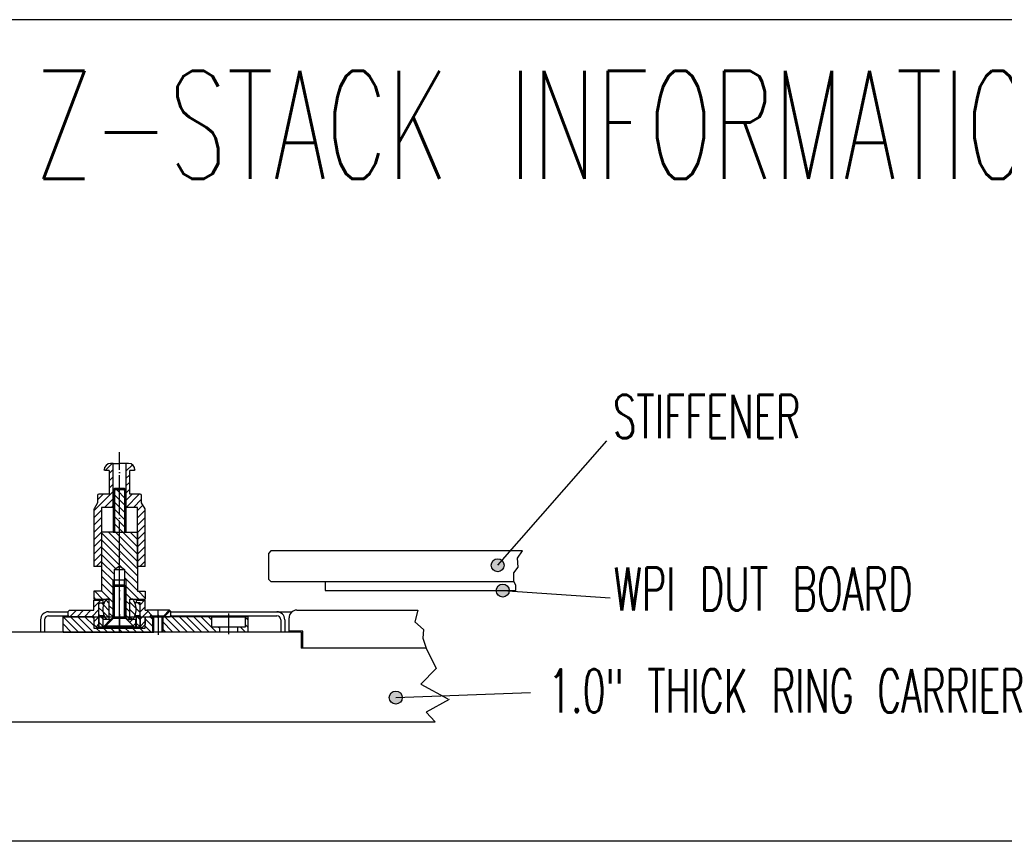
# Model space of a CAD drawing. Extents: x -1765 to 4890, y -3481 to 1222.
# Tile 75 of 98: x 4085 to 4468, y -2940 to -2620. Entities that reach past the tile are written whole.
import ezdxf

# ---------------------------------------------------------------- set-up
doc = ezdxf.new("R2010")
doc.units = 0
doc.linetypes.add('DASHED', pattern=[15, 7, -8])
doc.linetypes.add('DOT_CENTER', pattern=[14, 12, -1, 0, -1])
doc.layers.add('08', color=7, linetype='CONTINUOUS')
doc.layers.add('1', color=7, linetype='CONTINUOUS')
doc.styles.add('CONVERTER_1', font='txt.shx', dxfattribs={"width": 0.63})
doc.dimstyles.get("Standard").update_dxf_attribs({"dimtxt": 0.18, "dimasz": 0.18, "dimexe": 0.18, "dimexo": 0.0625, "dimgap": 0.09, "dimtad": 0, "dimtih": 1, "dimtoh": 1, "dimdec": 4, "dimzin": 0, "dimtxsty": 'STANDARD', "dimcen": 0.09, "dimazin": 3, "dimtfac": 1, "dimtdec": 4, "dimtofl": 0, "dimtmove": 0, "dimatfit": 3, "dimtolj": 1, "dimtzin": 0})
pattern_1 = [(-45, (3126.149345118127, -394.784514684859), (1.414213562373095, 1.4142135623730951), [])]
pattern_2 = [(45, (3126.149345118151, -25.7195875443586), (-1.414213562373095, 1.4142135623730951), [])]
pattern_3 = [(45, (3126.149345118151, -1508.679602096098), (-1.414213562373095, 1.4142135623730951), [])]
pattern_4 = [(135, (3126.149345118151, -1508.679602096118), (-1.4142135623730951, -1.414213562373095), [])]
pattern_5 = [(135, (3126.149345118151, -1508.679602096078), (-1.4142135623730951, -1.414213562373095), [])]
pattern_6 = [(45, (3126.149345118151, -1508.679602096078), (-1.414213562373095, 1.4142135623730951), [])]
pattern_7 = [(315, (3126.149345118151, -1376.664634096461), (1.4142135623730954, 1.4142135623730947), [])]

# ---------------------------------------------------------------- blocks, each defined once
blk = doc.blocks.new('CATCHPIN__230', base_point=(4137.75287475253, -2749.678513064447))
at = {"layer": '1', "linetype": 'CONTINUOUS'}
h = blk.add_hatch(dxfattribs=at)
h.set_pattern_fill('USER', color=1, scale=2, angle=45, pattern_type=0)
h.set_pattern_definition(pattern_2)
edge = h.paths.add_edge_path()
edge.add_line((4115.65880197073, -2804.835755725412), (4119.758801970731, -2804.835755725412))
edge.add_line((4119.758801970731, -2804.835755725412), (4119.758801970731, -2795.535755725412))
edge.add_line((4119.758801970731, -2795.535755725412), (4117.958801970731, -2795.535755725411))
edge.add_line((4117.958801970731, -2795.535755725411), (4117.758801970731, -2795.335755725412))
edge.add_arc((4120.258801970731, -2795.335755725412), 2.5, 450, 540, ccw=False)
edge.add_line((4120.258801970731, -2792.835755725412), (4121.258801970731, -2792.835755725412))
edge.add_line((4121.258801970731, -2792.835755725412), (4121.258801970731, -2809.935755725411))
edge.add_line((4121.258801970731, -2809.935755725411), (4116.758801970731, -2809.935755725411))
edge.add_line((4116.758801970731, -2809.935755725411), (4116.758801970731, -2810.735755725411))
edge.add_line((4116.758801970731, -2810.735755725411), (4116.758801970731, -2832.935755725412))
edge.add_line((4116.758801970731, -2832.935755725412), (4113.758801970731, -2832.935755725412))
edge.add_line((4113.758801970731, -2832.935755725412), (4113.758801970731, -2810.769730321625))
edge.add_arc((4114.258801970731, -2810.769730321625), 0.4999999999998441, 509.9999999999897, 540, ccw=False)
edge.add_line((4113.825789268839, -2810.519730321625), (4115.15880197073, -2808.210884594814))
edge.add_line((4115.15880197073, -2808.210884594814), (4115.15880197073, -2805.335755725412))
edge.add_arc((4115.65880197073, -2805.335755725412), 0.5, 450, 540, ccw=False)
h = blk.add_hatch(dxfattribs=at)
h.set_pattern_fill('USER', color=1, scale=2, angle=45, pattern_type=0)
h.set_pattern_definition(pattern_2)
edge = h.paths.add_edge_path()
edge.add_line((4131.858801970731, -2804.835755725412), (4127.758801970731, -2804.835755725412))
edge.add_line((4127.758801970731, -2804.835755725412), (4127.758801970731, -2795.535755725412))
edge.add_line((4127.758801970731, -2795.535755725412), (4129.55880197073, -2795.535755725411))
edge.add_line((4129.55880197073, -2795.535755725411), (4129.758801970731, -2795.335755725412))
edge.add_arc((4127.258801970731, -2795.335755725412), 2.5, 0, 90)
edge.add_line((4127.258801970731, -2792.835755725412), (4126.258801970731, -2792.835755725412))
edge.add_line((4126.258801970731, -2792.835755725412), (4126.258801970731, -2809.935755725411))
edge.add_line((4126.258801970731, -2809.935755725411), (4130.758801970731, -2809.935755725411))
edge.add_line((4130.758801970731, -2809.935755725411), (4130.758801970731, -2810.735755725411))
edge.add_line((4130.758801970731, -2810.735755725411), (4130.758801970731, -2832.935755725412))
edge.add_line((4130.758801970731, -2832.935755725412), (4133.758801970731, -2832.935755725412))
edge.add_line((4133.758801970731, -2832.935755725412), (4133.758801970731, -2810.769730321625))
edge.add_arc((4133.258801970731, -2810.769730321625), 0.5, 0, 30.00000000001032)
edge.add_line((4133.691814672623, -2810.519730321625), (4132.358801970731, -2808.210884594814))
edge.add_line((4132.358801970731, -2808.210884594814), (4132.358801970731, -2805.335755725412))
edge.add_arc((4131.858801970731, -2805.335755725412), 0.5, 0, 90)
at = {"layer": '1', "color": 7, "linetype": 'DOT_CENTER'}
for p, q in [((4123.758801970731, -2792.835755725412), (4123.758801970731, -2788.431059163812)), ((4123.758801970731, -2809.362369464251), (4123.758801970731, -2792.835755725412)), ((4123.758801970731, -2832.408664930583), (4123.758801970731, -2821.382317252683))]:
    blk.add_line(p, q, dxfattribs=at)
at = {"layer": '1', "color": 7, "linetype": 'CONTINUOUS'}
for p, q in [((4117.958801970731, -2795.535755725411), (4117.758801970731, -2795.335755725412)), ((4119.758801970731, -2795.535755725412), (4117.958801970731, -2795.535755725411)), ((4119.758801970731, -2795.535755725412), (4119.758801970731, -2804.835755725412)), ((4121.258801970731, -2792.835755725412), (4120.258801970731, -2792.835755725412)), ((4121.258801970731, -2792.835755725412), (4123.758801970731, -2792.835755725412)), ((4121.258801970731, -2809.935755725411), (4121.258801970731, -2792.835755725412)), ((4126.258801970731, -2792.835755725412), (4123.758801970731, -2792.835755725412)), ((4126.258801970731, -2792.835755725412), (4126.258801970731, -2809.935755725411)), ((4127.258801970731, -2792.835755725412), (4126.258801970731, -2792.835755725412)), ((4127.758801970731, -2804.835755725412), (4127.758801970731, -2795.535755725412)), ((4129.55880197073, -2795.535755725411), (4127.758801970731, -2795.535755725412)), ((4129.758801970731, -2795.335755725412), (4129.55880197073, -2795.535755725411)), ((4115.15880197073, -2805.335755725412), (4115.15880197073, -2808.210884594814)), ((4119.758801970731, -2804.835755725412), (4115.65880197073, -2804.835755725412)), ((4119.758801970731, -2804.83575572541), (4119.758801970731, -2804.835755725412)), ((4119.758801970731, -2804.83575572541), (4119.758801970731, -2804.835755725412)), ((4119.758801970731, -2804.835755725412), (4119.758801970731, -2804.83575572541)), ((4119.758801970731, -2804.835755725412), (4119.758801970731, -2804.83575572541)), ((4127.758801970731, -2804.835755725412), (4127.758801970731, -2804.83575572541)), ((4127.758801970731, -2804.835755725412), (4127.758801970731, -2804.83575572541)), ((4127.758801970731, -2804.83575572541), (4127.758801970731, -2804.835755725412)), ((4127.758801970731, -2804.83575572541), (4127.758801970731, -2804.835755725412)), ((4131.858801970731, -2804.835755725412), (4127.758801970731, -2804.835755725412)), ((4132.358801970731, -2808.210884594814), (4132.358801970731, -2805.335755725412)), ((4113.758801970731, -2810.769730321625), (4113.758801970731, -2832.935755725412)), ((4115.15880197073, -2808.210884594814), (4113.825789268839, -2810.519730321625)), ((4116.758801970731, -2809.935755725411), (4116.758801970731, -2810.735755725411)), ((4121.258801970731, -2809.935755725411), (4116.758801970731, -2809.935755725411)), ((4116.758801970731, -2810.735755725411), (4116.758801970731, -2832.935755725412)), ((4130.758801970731, -2809.935755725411), (4126.258801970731, -2809.935755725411)), ((4130.758801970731, -2810.735755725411), (4130.758801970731, -2809.935755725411)), ((4130.758801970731, -2832.935755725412), (4130.758801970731, -2810.735755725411)), ((4133.691814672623, -2810.519730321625), (4132.358801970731, -2808.210884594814)), ((4133.758801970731, -2832.935755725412), (4133.758801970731, -2810.769730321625)), ((4116.758801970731, -2832.935755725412), (4113.758801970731, -2832.935755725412)), ((4133.758801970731, -2832.935755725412), (4130.758801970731, -2832.935755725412))]:
    blk.add_line(p, q, dxfattribs=at)
for centre, radius, start, end in [((4120.258801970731, -2795.335755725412), 2.5, 90, 180), ((4127.258801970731, -2795.335755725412), 2.5, 0, 90), ((4115.65880197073, -2805.335755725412), 0.5, 90, 180), ((4131.858801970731, -2805.335755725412), 0.5, 0, 90), ((4114.258801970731, -2810.769730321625), 0.49999999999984, 149.9999999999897, 180), ((4133.258801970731, -2810.769730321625), 0.5, 0, 30.00000000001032)]:
    blk.add_arc(centre, radius, start, end, dxfattribs=at)
blk = doc.blocks.new('FLANGE_CP__231', base_point=(4136.404123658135, -2794.065486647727))
at = {"layer": '1', "linetype": 'CONTINUOUS'}
h = blk.add_hatch(dxfattribs=at)
h.set_pattern_fill('USER', color=6, scale=2, angle=45, pattern_type=0)
h.set_pattern_definition(pattern_3)
h.paths.add_polyline_path([(4103.758801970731, -2850.535755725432), (4103.758801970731, -2852.035755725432), (4104.258801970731, -2852.535755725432), (4113.758801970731, -2852.535755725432), (4113.758801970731, -2855.535755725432), (4114.758801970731, -2856.535755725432), (4115.758801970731, -2856.535755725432), (4115.758801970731, -2847.135755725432), (4117.258801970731, -2847.135755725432), (4117.258801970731, -2846.135755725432), (4113.758801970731, -2846.135755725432), (4113.758801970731, -2850.035755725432), (4104.258801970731, -2850.035755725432)])
h = blk.add_hatch(dxfattribs=at)
h.set_pattern_fill('USER', color=6, scale=2, angle=45, pattern_type=0)
h.set_pattern_definition(pattern_3)
h.paths.add_polyline_path([(4131.758801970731, -2847.135755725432), (4131.758801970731, -2856.535755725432), (4132.758801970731, -2856.535755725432), (4133.758801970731, -2855.535755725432), (4133.758801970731, -2852.535755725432), (4136.508801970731, -2852.535755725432), (4136.508801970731, -2852.135755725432), (4134.408801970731, -2850.035755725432), (4133.758801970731, -2850.035755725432), (4133.758801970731, -2846.135755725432), (4130.258801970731, -2846.135755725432), (4130.258801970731, -2847.135755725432)])
h = blk.add_hatch(dxfattribs=at)
h.set_pattern_fill('USER', color=6, scale=2, angle=45, pattern_type=0)
h.set_pattern_definition(pattern_3)
h.paths.add_polyline_path([(4143.10880197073, -2850.035755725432), (4141.008801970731, -2852.135755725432), (4141.008801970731, -2852.535755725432), (4143.258801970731, -2852.535755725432), (4143.758801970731, -2852.035755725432), (4143.758801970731, -2850.535755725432), (4143.258801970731, -2850.035755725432)])
at = {"layer": '1', "color": 6, "linetype": 'CONTINUOUS'}
for p, q in [((4113.758801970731, -2846.135755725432), (4117.258801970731, -2846.135755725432)), ((4113.758801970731, -2850.035755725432), (4113.758801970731, -2846.135755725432)), ((4117.258801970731, -2846.135755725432), (4117.258801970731, -2847.135755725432)), ((4130.258801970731, -2846.135755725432), (4130.258801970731, -2847.135755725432)), ((4130.258801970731, -2846.135755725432), (4133.758801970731, -2846.135755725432)), ((4133.758801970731, -2850.035755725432), (4133.758801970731, -2846.135755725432)), ((4104.258801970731, -2850.035755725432), (4103.758801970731, -2850.535755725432)), ((4104.258801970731, -2850.035755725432), (4113.758801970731, -2850.035755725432)), ((4115.758801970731, -2847.135755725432), (4117.258801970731, -2847.135755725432)), ((4115.758801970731, -2856.535755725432), (4115.758801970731, -2847.135755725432)), ((4131.758801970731, -2847.135755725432), (4130.258801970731, -2847.135755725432)), ((4131.758801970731, -2856.535755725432), (4131.758801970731, -2847.135755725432)), ((4133.758801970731, -2850.035755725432), (4134.408801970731, -2850.035755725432)), ((4136.508801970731, -2852.135755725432), (4134.408801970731, -2850.035755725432)), ((4143.10880197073, -2850.035755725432), (4134.408801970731, -2850.035755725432)), ((4143.10880197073, -2850.035755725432), (4141.008801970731, -2852.135755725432)), ((4143.258801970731, -2850.035755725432), (4143.10880197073, -2850.035755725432)), ((4103.758801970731, -2852.035755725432), (4103.758801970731, -2850.535755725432)), ((4104.258801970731, -2852.535755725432), (4103.758801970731, -2852.035755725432)), ((4113.758801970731, -2852.535755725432), (4104.258801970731, -2852.535755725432)), ((4113.758801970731, -2852.535755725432), (4113.758801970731, -2855.535755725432)), ((4133.758801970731, -2852.535755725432), (4133.758801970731, -2855.535755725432)), ((4133.758801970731, -2852.535755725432), (4136.508801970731, -2852.535755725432)), ((4136.508801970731, -2852.535755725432), (4136.508801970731, -2852.135755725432)), ((4136.508801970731, -2852.135755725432), (4141.008801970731, -2852.135755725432)), ((4136.508801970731, -2852.535755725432), (4141.008801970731, -2852.535755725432)), ((4141.008801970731, -2852.135755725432), (4141.008801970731, -2852.535755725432)), ((4141.008801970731, -2852.535755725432), (4143.258801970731, -2852.535755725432)), ((4143.258801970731, -2852.535755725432), (4143.758801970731, -2852.035755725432)), ((4143.758801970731, -2852.035755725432), (4143.758801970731, -2850.535755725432)), ((4114.758801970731, -2856.535755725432), (4113.758801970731, -2855.535755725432)), ((4114.758801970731, -2856.535755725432), (4115.758801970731, -2856.535755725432)), ((4115.758801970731, -2856.535755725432), (4131.758801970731, -2856.535755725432)), ((4131.758801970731, -2856.535755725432), (4132.758801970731, -2856.535755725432)), ((4132.758801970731, -2856.535755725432), (4133.758801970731, -2855.535755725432))]:
    blk.add_line(p, q, dxfattribs=at)
at = {"layer": '1', "color": 6, "linetype": 'DOT_CENTER'}
for p, q in [((4123.758801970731, -2858.3418092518), (4123.758801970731, -2844.103315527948)), ((4138.758801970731, -2852.938862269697), (4138.758801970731, -2849.792041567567)), ((4143.258801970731, -2850.035755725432), (4143.758801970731, -2850.535755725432))]:
    blk.add_line(p, q, dxfattribs=at)
blk = doc.blocks.new('BALLHEAD_CP__232', base_point=(4131.758801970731, -2844.932866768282))
at = {"layer": '1', "linetype": 'CONTINUOUS'}
h = blk.add_hatch(dxfattribs=at)
h.set_pattern_fill('USER', color=1, scale=2, angle=135, pattern_type=0)
h.set_pattern_definition(pattern_4)
edge = h.paths.add_edge_path()
edge.add_arc((4123.758801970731, -2849.635755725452), 6.5, 202.61986494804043, 217.97987244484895, ccw=False)
edge.add_arc((4123.758801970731, -2849.635755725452), 6.5, 517.3801350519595, 202.61986494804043, ccw=False)
edge.add_arc((4123.758801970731, -2849.635755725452), 6.500000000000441, 502.020127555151, 517.3801350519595, ccw=False)
edge.add_line((4118.635326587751, -2845.635755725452), (4119.758801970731, -2845.635755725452))
edge.add_line((4119.758801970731, -2845.635755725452), (4119.758801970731, -2853.635755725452))
edge.add_line((4119.758801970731, -2853.635755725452), (4118.635326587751, -2853.635755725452))
h = blk.add_hatch(dxfattribs=at)
h.set_pattern_fill('USER', color=1, scale=2, angle=135, pattern_type=0)
h.set_pattern_definition(pattern_4)
edge = h.paths.add_edge_path()
edge.add_line((4127.758801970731, -2853.635755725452), (4127.758801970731, -2845.635755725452))
edge.add_line((4127.758801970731, -2845.635755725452), (4128.88227735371, -2845.635755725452))
edge.add_arc((4123.758801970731, -2849.635755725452), 6.5, 382.61986494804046, 397.97987244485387, ccw=False)
edge.add_arc((4123.758801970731, -2849.635755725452), 6.5, 337.38013505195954, 382.61986494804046, ccw=False)
edge.add_arc((4123.758801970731, -2849.635755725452), 6.499999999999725, 322.02012755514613, 337.38013505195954, ccw=False)
edge.add_line((4128.88227735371, -2853.635755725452), (4127.758801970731, -2853.635755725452))
h = blk.add_hatch(dxfattribs=at)
h.set_pattern_fill('USER', color=1, scale=2, angle=135, pattern_type=0)
h.set_pattern_definition(pattern_4)
edge = h.paths.add_edge_path()
edge.add_line((4116.258801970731, -2852.135755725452), (4115.758801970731, -2851.635755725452))
edge.add_line((4115.758801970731, -2851.635755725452), (4115.758801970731, -2847.635755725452))
edge.add_line((4115.758801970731, -2847.635755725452), (4116.258801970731, -2847.135755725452))
edge.add_line((4116.258801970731, -2847.135755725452), (4117.758801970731, -2847.135755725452))
edge.add_arc((4123.758801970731, -2849.635755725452), 6.5, 157.38013505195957, -157.38013505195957)
edge.add_line((4117.758801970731, -2852.135755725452), (4116.258801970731, -2852.135755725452))
h = blk.add_hatch(dxfattribs=at)
h.set_pattern_fill('USER', color=1, scale=2, angle=135, pattern_type=0)
h.set_pattern_definition(pattern_4)
edge = h.paths.add_edge_path()
edge.add_arc((4123.758801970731, -2849.635755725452), 6.5, -22.61986494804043, 22.61986494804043)
edge.add_line((4129.758801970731, -2847.135755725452), (4131.258801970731, -2847.135755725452))
edge.add_line((4131.258801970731, -2847.135755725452), (4131.758801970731, -2847.635755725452))
edge.add_line((4131.758801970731, -2847.635755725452), (4131.758801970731, -2851.635755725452))
edge.add_line((4131.758801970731, -2851.635755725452), (4131.258801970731, -2852.135755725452))
edge.add_line((4131.258801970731, -2852.135755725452), (4129.758801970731, -2852.135755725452))
at = {"layer": '1', "color": 1, "linetype": 'CONTINUOUS'}
for p, q in [((4119.758801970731, -2845.635755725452), (4118.635326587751, -2845.635755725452)), ((4119.758801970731, -2853.635755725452), (4119.758801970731, -2845.635755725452)), ((4127.758801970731, -2853.635755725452), (4127.758801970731, -2845.635755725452)), ((4128.88227735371, -2845.635755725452), (4127.758801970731, -2845.635755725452)), ((4115.758801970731, -2847.635755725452), (4116.258801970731, -2847.135755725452)), ((4115.758801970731, -2851.635755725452), (4115.758801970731, -2847.635755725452)), ((4116.258801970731, -2847.135755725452), (4117.758801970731, -2847.135755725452)), ((4131.258801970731, -2847.135755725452), (4129.758801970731, -2847.135755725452)), ((4131.758801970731, -2847.635755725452), (4131.258801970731, -2847.135755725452)), ((4131.758801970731, -2851.635755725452), (4131.758801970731, -2847.635755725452)), ((4116.258801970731, -2852.135755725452), (4115.758801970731, -2851.635755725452)), ((4117.758801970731, -2852.135755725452), (4116.258801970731, -2852.135755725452)), ((4119.758801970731, -2853.635755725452), (4118.635326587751, -2853.635755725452)), ((4128.88227735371, -2853.635755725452), (4127.758801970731, -2853.635755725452)), ((4129.758801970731, -2852.135755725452), (4131.258801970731, -2852.135755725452)), ((4131.258801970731, -2852.135755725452), (4131.758801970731, -2851.635755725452))]:
    blk.add_line(p, q, dxfattribs=at)
at = {"layer": '1', "color": 1, "linetype": 'DOT_CENTER'}
blk.add_line((4123.758801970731, -2854.746238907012), (4123.758801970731, -2844.932866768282), dxfattribs=at)
at = {"layer": '1', "color": 1, "linetype": 'CONTINUOUS'}
for radius, start, end in [(6.50000000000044, 142.02012755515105, 157.38013505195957), (6.5, 22.61986494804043, 37.97987244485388), (6.5, 157.38013505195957, -157.38013505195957), (6.5, -22.61986494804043, 22.61986494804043), (6.5, -157.38013505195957, -142.02012755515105), (6.49999999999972, -37.97987244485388, -22.61986494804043)]:
    blk.add_arc((4123.758801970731, -2849.635755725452), radius, start, end, dxfattribs=at)
blk = doc.blocks.new('SLEEVE_CP__233', base_point=(4124.743124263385, -2805.189337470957))
at = {"layer": '1', "linetype": 'CONTINUOUS'}
h = blk.add_hatch(dxfattribs=at)
h.set_pattern_fill('USER', color=4, scale=2, angle=135, pattern_type=0)
h.set_pattern_definition(pattern_5)
h.paths.add_polyline_path([(4115.758801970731, -2856.535755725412), (4115.758801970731, -2852.135755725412), (4117.258801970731, -2852.135755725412), (4117.258801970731, -2856.535755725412)])
h = blk.add_hatch(dxfattribs=at)
h.set_pattern_fill('USER', color=4, scale=2, angle=135, pattern_type=0)
h.set_pattern_definition(pattern_5)
h.paths.add_polyline_path([(4130.258801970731, -2856.535755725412), (4130.258801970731, -2852.135755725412), (4131.758801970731, -2852.135755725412), (4131.758801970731, -2856.535755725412)])
at = {"layer": '1', "color": 4, "linetype": 'CONTINUOUS'}
for p, q in [((4117.258801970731, -2852.135755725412), (4115.758801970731, -2852.135755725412)), ((4115.758801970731, -2852.135755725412), (4115.758801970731, -2856.535755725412)), ((4117.758801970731, -2852.135755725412), (4117.258801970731, -2852.135755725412)), ((4130.258801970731, -2852.135755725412), (4129.758801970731, -2852.135755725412)), ((4131.758801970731, -2852.135755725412), (4130.258801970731, -2852.135755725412)), ((4131.758801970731, -2852.135755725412), (4131.758801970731, -2856.535755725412)), ((4117.258801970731, -2856.535755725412), (4115.758801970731, -2856.535755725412)), ((4130.258801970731, -2856.535755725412), (4117.258801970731, -2856.535755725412)), ((4131.758801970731, -2856.535755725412), (4130.258801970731, -2856.535755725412))]:
    blk.add_line(p, q, dxfattribs=at)
at = {"layer": '1', "color": 4, "linetype": 'DASHED'}
for p, q in [((4117.258801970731, -2852.135755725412), (4117.258801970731, -2856.535755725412)), ((4130.258801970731, -2852.135755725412), (4130.258801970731, -2856.535755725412))]:
    blk.add_line(p, q, dxfattribs=at)
at = {"layer": '1', "color": 1, "linetype": 'DOT_CENTER'}
blk.add_line((4123.758801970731, -2851.576759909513), (4123.758801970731, -2857.484291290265), dxfattribs=at)
blk = doc.blocks.new('WASHER_CP__234', base_point=(4124.548747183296, -2825.202382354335))
at = {"layer": '1', "linetype": 'CONTINUOUS'}
h = blk.add_hatch(dxfattribs=at)
h.set_pattern_fill('USER', color=3, scale=2, angle=45, pattern_type=0)
h.set_pattern_definition(pattern_6)
h.paths.add_polyline_path([(4117.358801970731, -2853.635755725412), (4120.558801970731, -2853.635755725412), (4120.55880197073, -2853.940563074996), (4118.063609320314, -2856.435755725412), (4117.358801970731, -2856.435755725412)])
h = blk.add_hatch(dxfattribs=at)
h.set_pattern_fill('USER', color=3, scale=2, angle=45, pattern_type=0)
h.set_pattern_definition(pattern_6)
h.paths.add_polyline_path([(4126.95880197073, -2853.940563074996), (4126.95880197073, -2853.635755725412), (4130.158801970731, -2853.635755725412), (4130.158801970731, -2856.435755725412), (4129.453994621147, -2856.435755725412)])
at = {"layer": '1', "color": 3, "linetype": 'CONTINUOUS'}
for p, q in [((4117.358801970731, -2856.435755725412), (4117.358801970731, -2853.635755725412)), ((4120.558801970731, -2853.635755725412), (4117.358801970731, -2853.635755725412)), ((4120.55880197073, -2853.940563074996), (4118.063609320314, -2856.435755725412)), ((4120.763609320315, -2853.635755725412), (4120.558801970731, -2853.635755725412)), ((4120.55880197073, -2853.940563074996), (4120.558801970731, -2853.635755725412)), ((4126.95880197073, -2853.635755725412), (4126.85880197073, -2853.635755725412)), ((4130.158801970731, -2853.635755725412), (4126.95880197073, -2853.635755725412)), ((4126.95880197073, -2853.940563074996), (4126.95880197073, -2853.635755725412)), ((4129.453994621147, -2856.435755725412), (4126.95880197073, -2853.940563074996)), ((4130.158801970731, -2856.435755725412), (4130.158801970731, -2853.635755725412)), ((4117.358801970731, -2856.435755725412), (4118.063609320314, -2856.435755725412)), ((4118.063609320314, -2856.435755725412), (4129.453994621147, -2856.435755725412)), ((4129.453994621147, -2856.435755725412), (4130.158801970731, -2856.435755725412))]:
    blk.add_line(p, q, dxfattribs=at)
at = {"layer": '1', "color": 1, "linetype": 'DOT_CENTER'}
blk.add_line((4123.758801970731, -2858.134578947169), (4123.758801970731, -2853.093783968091), dxfattribs=at)
blk = doc.blocks.new('SCREW_CP__235', base_point=(4129.758801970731, -2836.543872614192))
at = {"layer": '1', "color": 7, "linetype": 'DOT_CENTER'}
blk.add_line((4123.758801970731, -2858.846616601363), (4123.758801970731, -2836.043872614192), dxfattribs=at)
at = {"layer": '1', "color": 7, "linetype": 'CONTINUOUS'}
for p, q in [((4121.758801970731, -2840.240563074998), (4121.258801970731, -2840.740563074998)), ((4121.258801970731, -2852.440563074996), (4121.258801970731, -2840.740563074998)), ((4126.258801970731, -2840.740563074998), (4121.258801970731, -2840.740563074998)), ((4121.758801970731, -2840.740563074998), (4121.758801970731, -2840.240563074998)), ((4125.758801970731, -2840.240563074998), (4121.758801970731, -2840.240563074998)), ((4121.758801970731, -2852.440563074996), (4121.758801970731, -2840.740563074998)), ((4125.758801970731, -2840.240563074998), (4126.258801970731, -2840.740563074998)), ((4125.758801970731, -2840.740563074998), (4125.758801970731, -2840.240563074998)), ((4125.758801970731, -2852.440563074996), (4125.758801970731, -2840.740563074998)), ((4126.258801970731, -2852.440563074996), (4126.258801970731, -2840.740563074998)), ((4121.258801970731, -2853.240563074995), (4118.258801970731, -2856.240563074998)), ((4121.258801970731, -2853.240563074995), (4121.258801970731, -2852.440563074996)), ((4121.758801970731, -2853.240563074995), (4121.258801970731, -2853.240563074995)), ((4121.758801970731, -2852.440563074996), (4121.758801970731, -2853.240563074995)), ((4125.758801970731, -2853.240563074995), (4121.758801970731, -2853.240563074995)), ((4125.758801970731, -2852.440563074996), (4125.758801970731, -2853.240563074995)), ((4126.258801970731, -2853.240563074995), (4125.758801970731, -2853.240563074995)), ((4126.258801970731, -2852.440563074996), (4126.258801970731, -2853.240563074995)), ((4126.258801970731, -2853.240563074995), (4129.258801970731, -2856.240563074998)), ((4129.258801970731, -2856.240563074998), (4118.258801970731, -2856.240563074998))]:
    blk.add_line(p, q, dxfattribs=at)
blk = doc.blocks.new('GUIDE_CP__236', base_point=(4131.258801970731, -2809.298580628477))
at = {"layer": '1', "linetype": 'CONTINUOUS'}
h = blk.add_hatch(dxfattribs=at)
h.set_pattern_fill('USER', color=5, scale=2, angle=315, pattern_type=0)
h.set_pattern_definition(pattern_7)
h.paths.add_polyline_path([(4121.258801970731, -2803.135755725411), (4121.258801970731, -2819.635755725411), (4126.258801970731, -2819.635755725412), (4126.258801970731, -2803.135755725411)])
h = blk.add_hatch(dxfattribs=at)
h.set_pattern_fill('USER', color=5, scale=2, angle=315, pattern_type=0)
h.set_pattern_definition(pattern_7)
h.paths.add_polyline_path([(4116.758801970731, -2819.635755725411), (4116.758801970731, -2842.635755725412), (4113.758801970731, -2842.635755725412), (4113.758801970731, -2845.635755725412), (4119.758801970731, -2845.635755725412), (4119.758801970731, -2853.635755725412), (4120.563609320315, -2853.635755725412), (4121.258801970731, -2852.940563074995), (4121.258801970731, -2838.735755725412), (4121.258801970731, -2838.152624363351), (4121.758801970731, -2838.152624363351), (4121.758801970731, -2838.135755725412), (4121.758801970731, -2834.135755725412), (4123.758801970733, -2832.692380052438), (4125.758801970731, -2834.135755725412), (4125.758801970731, -2838.135755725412), (4126.258801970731, -2838.135755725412), (4126.258801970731, -2852.940563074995), (4126.953994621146, -2853.635755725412), (4127.758801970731, -2853.635755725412), (4127.758801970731, -2845.635755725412), (4133.758801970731, -2845.635755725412), (4133.758801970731, -2842.635755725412), (4130.758801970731, -2842.635755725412), (4130.758801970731, -2819.635755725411), (4126.258801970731, -2819.635755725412), (4121.258801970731, -2819.635755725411)])
at = {"layer": '1', "color": 5, "linetype": 'CONTINUOUS'}
for p, q in [((4121.258801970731, -2803.135755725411), (4121.758801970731, -2802.635755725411)), ((4121.258801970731, -2803.135755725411), (4121.258801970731, -2819.635755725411)), ((4126.258801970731, -2803.135755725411), (4121.258801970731, -2803.135755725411)), ((4125.758801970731, -2802.635755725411), (4121.758801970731, -2802.635755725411)), ((4121.758801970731, -2802.635755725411), (4121.758801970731, -2819.635755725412)), ((4126.258801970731, -2803.135755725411), (4125.758801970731, -2802.635755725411)), ((4125.758801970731, -2802.635755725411), (4125.758801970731, -2819.635755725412)), ((4126.258801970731, -2803.135755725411), (4126.258801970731, -2819.635755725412)), ((4121.258801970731, -2819.635755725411), (4116.758801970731, -2819.635755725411)), ((4116.758801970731, -2819.635755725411), (4116.758801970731, -2842.635755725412)), ((4121.258801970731, -2819.635755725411), (4126.258801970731, -2819.635755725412)), ((4126.258801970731, -2819.635755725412), (4130.758801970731, -2819.635755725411)), ((4130.758801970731, -2819.635755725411), (4130.758801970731, -2842.635755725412)), ((4121.758801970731, -2834.135755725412), (4123.758801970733, -2832.692380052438)), ((4121.758801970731, -2838.135755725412), (4121.758801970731, -2834.135755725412)), ((4121.758801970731, -2834.135755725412), (4125.758801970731, -2834.135755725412)), ((4123.758801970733, -2832.692380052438), (4125.758801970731, -2834.135755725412)), ((4125.758801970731, -2834.135755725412), (4125.758801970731, -2838.135755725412)), ((4121.258801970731, -2838.735755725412), (4121.258801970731, -2838.152624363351)), ((4121.258801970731, -2838.152624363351), (4121.758801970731, -2838.152624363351)), ((4121.758801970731, -2838.135755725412), (4125.758801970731, -2838.135755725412)), ((4121.758801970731, -2838.152624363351), (4121.758801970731, -2838.135755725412)), ((4121.758801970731, -2840.240563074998), (4121.758801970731, -2838.152624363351)), ((4125.758801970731, -2840.240563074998), (4125.758801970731, -2838.135755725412)), ((4126.258801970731, -2838.135755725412), (4125.758801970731, -2838.135755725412)), ((4126.258801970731, -2838.135755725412), (4126.258801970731, -2852.940563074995)), ((4121.258801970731, -2852.940563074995), (4121.258801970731, -2838.735755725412)), ((4113.758801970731, -2842.635755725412), (4113.758801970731, -2845.635755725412)), ((4116.758801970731, -2842.635755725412), (4113.758801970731, -2842.635755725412)), ((4113.758801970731, -2845.635755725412), (4119.758801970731, -2845.635755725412)), ((4119.758801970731, -2853.635755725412), (4119.758801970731, -2845.635755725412)), ((4127.758801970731, -2853.635755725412), (4127.758801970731, -2845.635755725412)), ((4127.758801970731, -2845.635755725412), (4133.758801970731, -2845.635755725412)), ((4130.758801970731, -2842.635755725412), (4133.758801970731, -2842.635755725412)), ((4133.758801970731, -2842.635755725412), (4133.758801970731, -2845.635755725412)), ((4120.563609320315, -2853.635755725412), (4119.758801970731, -2853.635755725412)), ((4121.258801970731, -2852.940563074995), (4120.563609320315, -2853.635755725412)), ((4126.258801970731, -2852.940563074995), (4126.953994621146, -2853.635755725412)), ((4126.953994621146, -2853.635755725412), (4127.758801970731, -2853.635755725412))]:
    blk.add_line(p, q, dxfattribs=at)
at = {"layer": '1', "color": 5, "linetype": 'DOT_CENTER'}
blk.add_line((4123.758801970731, -2855.318890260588), (4123.758801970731, -2803.048580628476), dxfattribs=at)
blk = doc.blocks.new('CATCH_PIN_ASSY__237', base_point=(4151.488851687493, -2795.13105916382))
at = {"layer": '1'}
for name, p in [('CATCHPIN__230', (4137.75287475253, -2749.678513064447)), ('GUIDE_CP__236', (4131.258801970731, -2809.298580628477)), ('SCREW_CP__235', (4129.758801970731, -2836.543872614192)), ('FLANGE_CP__231', (4136.404123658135, -2794.065486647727)), ('BALLHEAD_CP__232', (4131.758801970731, -2844.932866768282)), ('SLEEVE_CP__233', (4124.743124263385, -2805.189337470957)), ('WASHER_CP__234', (4124.548747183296, -2825.202382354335))]:
    blk.add_blockref(name, p, dxfattribs=at)
blk = doc.blocks.new('PIN_ASSY2__238', base_point=(4803.758801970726, -2795.38575572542))
at = {"layer": '1', "linetype": 'CONTINUOUS'}
h = blk.add_hatch(dxfattribs=at)
h.set_pattern_fill('USER', color=5, scale=2, angle=-45, pattern_type=0)
h.set_pattern_definition(pattern_1)
h.paths.add_polyline_path([(4101.758801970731, -2858.535755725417), (4137.158801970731, -2858.535755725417), (4137.158801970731, -2852.535755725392), (4133.758801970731, -2852.535755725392), (4133.758801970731, -2856.935755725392), (4113.758801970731, -2856.935755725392), (4113.758801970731, -2852.535755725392), (4101.758801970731, -2852.535755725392)])
h = blk.add_hatch(dxfattribs=at)
h.set_pattern_fill('USER', color=5, scale=2, angle=-45, pattern_type=0)
h.set_pattern_definition(pattern_1)
h.paths.add_polyline_path([(4159.758801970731, -2852.535755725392), (4159.75880197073, -2856.535755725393), (4162.758801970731, -2856.535755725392), (4162.758801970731, -2858.535755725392), (4140.358801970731, -2858.535755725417), (4140.358801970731, -2852.535755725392)])
h = blk.add_hatch(dxfattribs=at)
h.set_pattern_fill('USER', color=5, scale=2, angle=-45, pattern_type=0)
h.set_pattern_definition(pattern_1)
h.paths.add_polyline_path([(4172.758801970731, -2856.535755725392), (4172.758801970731, -2852.535755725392), (4173.758801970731, -2852.535755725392), (4173.758801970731, -2858.535755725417), (4169.758801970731, -2858.535755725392), (4169.758801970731, -2856.535755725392)])
at = {"layer": '1', "color": 5, "linetype": 'CONTINUOUS'}
for p, q in [((4101.758801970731, -2852.535755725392), (4113.758801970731, -2852.535755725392)), ((4101.758801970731, -2858.535755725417), (4101.758801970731, -2852.535755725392)), ((4113.758801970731, -2852.535755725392), (4113.758801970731, -2856.935755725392)), ((4113.758801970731, -2852.535755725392), (4133.758801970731, -2852.535755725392)), ((4133.758801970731, -2856.935755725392), (4133.758801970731, -2852.535755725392)), ((4133.758801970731, -2852.535755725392), (4137.158801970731, -2852.535755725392)), ((4136.758801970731, -2858.535755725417), (4136.758801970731, -2852.535755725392)), ((4137.158801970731, -2858.535755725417), (4137.158801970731, -2852.535755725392)), ((4137.158801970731, -2852.535755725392), (4140.358801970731, -2852.535755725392)), ((4159.758801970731, -2852.535755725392), (4140.358801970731, -2852.535755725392)), ((4140.358801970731, -2858.535755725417), (4140.358801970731, -2852.535755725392)), ((4140.758801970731, -2858.535755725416), (4140.758801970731, -2852.535755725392)), ((4159.758801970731, -2852.535755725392), (4172.758801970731, -2852.535755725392)), ((4159.75880197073, -2856.535755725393), (4159.758801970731, -2852.535755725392)), ((4172.758801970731, -2852.535755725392), (4172.758801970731, -2856.535755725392)), ((4173.758801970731, -2852.535755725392), (4172.758801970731, -2852.535755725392)), ((4173.758801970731, -2852.535755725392), (4173.758801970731, -2858.535755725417)), ((4113.758801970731, -2856.935755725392), (4133.758801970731, -2856.935755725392)), ((4162.758801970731, -2856.535755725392), (4159.75880197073, -2856.535755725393)), ((4169.758801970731, -2856.535755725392), (4162.758801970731, -2856.535755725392)), ((4162.758801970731, -2856.535755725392), (4162.758801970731, -2858.535755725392)), ((4169.758801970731, -2856.535755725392), (4169.758801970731, -2858.535755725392)), ((4172.758801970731, -2856.535755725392), (4169.758801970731, -2856.535755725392)), ((4101.758801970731, -2858.535755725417), (4137.158801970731, -2858.535755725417)), ((4140.358801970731, -2858.535755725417), (4137.158801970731, -2858.535755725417)), ((4162.758801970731, -2858.535755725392), (4140.358801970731, -2858.535755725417)), ((4169.758801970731, -2858.535755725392), (4162.758801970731, -2858.535755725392)), ((4173.758801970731, -2858.535755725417), (4169.758801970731, -2858.535755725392))]:
    blk.add_line(p, q, dxfattribs=at)
at = {"layer": '1', "color": 5, "linetype": 'DOT_CENTER'}
for p, q in [((4138.758801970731, -2851.859218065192), (4138.758801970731, -2859.584547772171)), ((4166.258801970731, -2851.302137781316), (4166.258801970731, -2859.302137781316))]:
    blk.add_line(p, q, dxfattribs=at)
at = {"layer": '1'}
blk.add_blockref('CATCH_PIN_ASSY__237', (4151.488851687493, -2795.13105916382), dxfattribs=at)
blk = doc.blocks.new('TEXT__271', base_point=(-2000, -2800))
at = {"layer": '1', "color": 1, "linetype": 'CONTINUOUS'}
blk.add_line((4800, -2620), (400.0000000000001, -2620), dxfattribs=at)
at = {"layer": '1', "color": 7, "linetype": 'CONTINUOUS'}
blk.add_line((4800, -2940), (3700, -2940), dxfattribs=at)
at = {"layer": '1', "color": 7, "style": 'CONVERTER_1', "width": 0.63}
blk.add_text('PROBER SPECIFIC Z-STACK INFORMATION', height=42, dxfattribs=at).set_placement((3747.637177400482, -2681.98085249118))
blk = doc.blocks.new('EG_TOP_LOAD_AP__239', base_point=(3959.811011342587, -2926.7947378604))
at = {"layer": '1'}
h = blk.add_hatch(color=1, dxfattribs=at)
edge = h.paths.add_edge_path()
edge.add_arc((4271.099486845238, -2832.472356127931), 2.520000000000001, -180, 180)
h = blk.add_hatch(color=1, dxfattribs=at)
edge = h.paths.add_edge_path()
edge.add_arc((4273.054520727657, -2842.343764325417), 2.520000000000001, -180, 180)
h = blk.add_hatch(color=1, dxfattribs=at)
edge = h.paths.add_edge_path()
edge.add_arc((4231.39222924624, -2884.00787990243), 2.520000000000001, -180, 180)
at = {"layer": '08', "color": 6, "linetype": 'CONTINUOUS'}
for p, q in [((4182.75879997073, -2826.843769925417), (4181.758801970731, -2827.843767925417)), ((4280.73481693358, -2826.843769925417), (4182.75879997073, -2826.843769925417)), ((4181.758801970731, -2827.843767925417), (4181.758801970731, -2837.843773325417)), ((4181.758801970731, -2837.843773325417), (4182.75879997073, -2838.843771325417)), ((4182.75879997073, -2838.843771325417), (4277.39357393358, -2838.843771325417)), ((4203.891955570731, -2838.843771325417), (4203.92881097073, -2842.343764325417)), ((4203.92881097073, -2842.343764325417), (4278.210514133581, -2842.343764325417)), ((4192.836417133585, -2849.977301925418), (4240.030836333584, -2849.977301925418)), ((4093.014417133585, -2853.709755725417), (4093.014417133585, -2858.535755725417)), ((4094.589217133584, -2853.709755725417), (4094.589217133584, -2858.535755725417)), ((4096.113217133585, -2852.185755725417), (4103.758801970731, -2852.185755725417)), ((4143.758801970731, -2850.610955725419), (4185.038617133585, -2850.610955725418)), ((4144.036119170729, -2852.185755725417), (4143.758801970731, -2851.908438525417)), ((4143.758801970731, -2852.185755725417), (4185.038617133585, -2852.185755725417)), ((4185.038337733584, -2850.610955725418), (4190.975943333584, -2850.610955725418)), ((4186.562617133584, -2853.709755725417), (4186.562617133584, -2858.535755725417)), ((4188.137417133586, -2853.709755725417), (4188.137417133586, -2858.535755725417)), ((4189.788417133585, -2858.154755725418), (4189.788417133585, -2853.025301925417)), ((4194.550917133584, -2858.535755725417), (4048.361217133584, -2858.535755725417)), ((4195.185917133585, -2858.154755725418), (4189.788417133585, -2858.154755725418)), ((4194.550917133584, -2858.535755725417), (4194.550917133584, -2864.758755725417)), ((4195.185917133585, -2864.758755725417), (4195.185917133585, -2858.154755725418)), ((4243.166517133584, -2864.758755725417), (4194.550917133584, -2864.758755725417)), ((4049.377217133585, -2893.460755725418), (4246.74994713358, -2893.460755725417))]:
    blk.add_line(p, q, dxfattribs=at)
at = {"layer": '08', "color": 6, "linetype": 'DOT_CENTER'}
for p, q in [((4240.030836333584, -2849.977301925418), (4238.814760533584, -2854.578156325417)), ((4238.814760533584, -2854.578156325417), (4242.219757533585, -2857.495168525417)), ((4242.219757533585, -2857.495168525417), (4241.976552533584, -2860.898362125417)), ((4241.976552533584, -2860.898362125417), (4243.166517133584, -2864.758755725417))]:
    blk.add_line(p, q, dxfattribs=at)
at = {"layer": '08', "color": 6, "linetype": 'CONTINUOUS'}
blk.add_lwpolyline([(4278.210514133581, -2842.343764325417), (4278.210514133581, -2840.293730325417), (4278.210514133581, -2840.293730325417), (4277.39357393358, -2838.843771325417), (4277.39357393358, -2838.843771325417), (4277.39357393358, -2835.394756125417), (4277.39357393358, -2835.394756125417), (4279.02742893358, -2833.217417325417), (4279.02742893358, -2833.217417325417), (4278.75511553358, -2829.679273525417), (4278.75511553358, -2829.679273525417), (4280.73481693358, -2826.843769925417)], dxfattribs=at)
for centre, radius, start, end in [((4192.836417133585, -2853.025301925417), 3.04799999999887, 90, 180), ((4096.113217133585, -2853.709755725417), 3.09879999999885, 90, 180), ((4096.113217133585, -2853.709755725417), 1.52399999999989, 90, 180), ((4185.038617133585, -2853.709755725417), 3.09880000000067, 0, 90), ((4185.038617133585, -2853.709755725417), 1.52399999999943, 0, 90)]:
    blk.add_arc(centre, radius, start, end, dxfattribs=at)
at = {"layer": '1', "color": 6, "linetype": 'CONTINUOUS'}
blk.add_line((4096.113217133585, -2850.610955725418), (4103.758801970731, -2850.610955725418), dxfattribs=at)
at = {"layer": '1', "color": 6, "linetype": 'DOT_CENTER'}
for p, q in [((4243.166517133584, -2864.758755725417), (4247.166517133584, -2872.758755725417)), ((4247.166517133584, -2872.758755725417), (4241.166517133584, -2878.758755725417)), ((4241.166517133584, -2878.758755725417), (4252.166517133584, -2884.758755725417)), ((4252.166517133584, -2884.758755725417), (4243.166517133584, -2889.758755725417)), ((4243.166517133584, -2889.758755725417), (4246.74994713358, -2893.460755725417))]:
    blk.add_line(p, q, dxfattribs=at)
at = {"layer": '1', "color": 1}
for centre in [(4271.099486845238, -2832.472356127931), (4273.054520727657, -2842.343764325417), (4231.39222924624, -2884.00787990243)]:
    blk.add_circle(centre, 2.52, dxfattribs=at)
at = {"layer": '1'}
blk.add_blockref('PIN_ASSY2__238', (4803.758801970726, -2795.38575572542), dxfattribs=at)
at = {"layer": '1', "color": 1, "style": 'CONVERTER_1', "width": 0.63}
for s, p in [('STIFFENER', (4315.980903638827, -2782.96274605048)), ('WPI DUT BOARD', (4316.333775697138, -2850.16909373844)), ('1.0" THICK RING CARRIER', (4290.811011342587, -2889.7947378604))]:
    blk.add_text(s, height=16.8, dxfattribs=at).set_placement(p)
at = {"layer": '1', "color": 7, "insert": (3876.811011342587, -2926.7947378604), "char_height": 25.2, "attachment_point": 7, "style": 'CONVERTER_1'}
blk.add_mtext('BPCC APPLICATION', dxfattribs=at)
at = {"layer": '1', "color": 1, "linetype": 'CONTINUOUS', "has_arrowhead": 0}
for points in [[(4271.099486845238, -2832.472356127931), (4313.551651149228, -2784.01039431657)], [(4273.054520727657, -2842.343764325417), (4314.948103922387, -2845.17502578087)], [(4231.39222924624, -2884.00787990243), (4283.93733764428, -2882.10190828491)]]:
    blk.add_leader(points, dimstyle='Standard', dxfattribs=at)

msp = doc.modelspace()

# ---------------------------------------------------------------- block references
at = {"layer": '1'}
for name, p in [('TEXT__271', (-2000, -2800)), ('EG_TOP_LOAD_AP__239', (3959.811011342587, -2926.7947378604))]:
    msp.add_blockref(name, p, dxfattribs=at)

doc.saveas('drawing.dxf')
